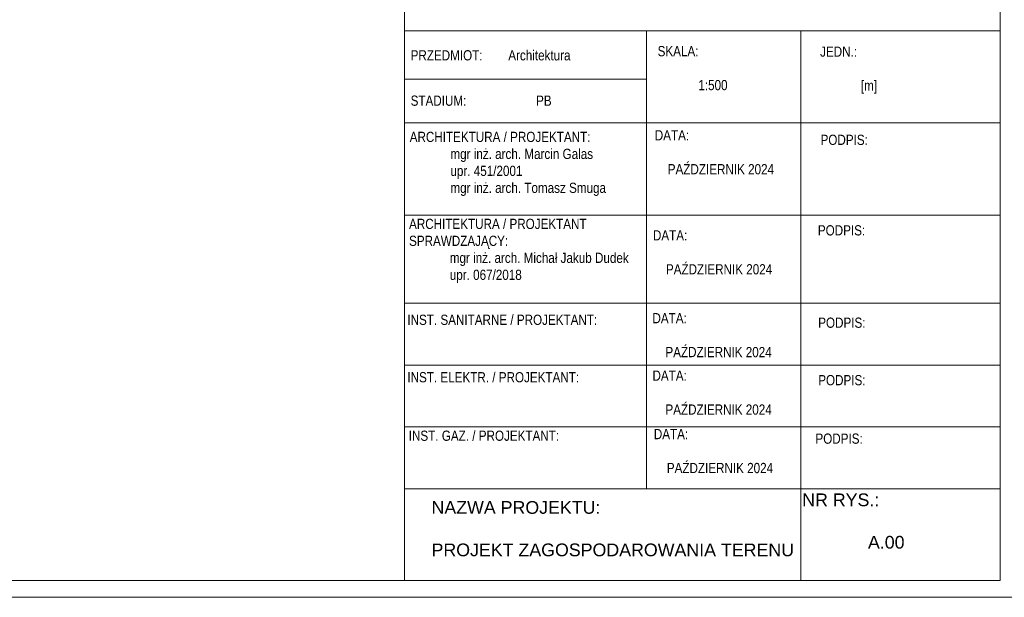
# Model space of a CAD drawing. Header units: millimetres. Extents: x -115268 to 140687, y -37779 to 24471.
# Tile 30 of 256: x 15073 to 21338, y -33533 to -29858. Entities that reach past the tile are written whole.
import ezdxf

# ---------------------------------------------------------------- set-up
doc = ezdxf.new("R2010")
doc.units = ezdxf.units.MM
for name, color, linetype, lineweight in [('A_CIENKA', 7, 'Continuous', 9), ('A_OPIS', 7, 'Continuous', 9), ('A_RAMKA', 7, 'Continuous', 9), ('Layer1', 7, 'Continuous', 9)]:
    doc.layers.add(name, color=color, linetype=linetype, lineweight=lineweight)
doc.styles.add('Arial', font='arial.ttf')

msp = doc.modelspace()

# ---------------------------------------------------------------- linework, layer by layer
at = {"layer": 'A_CIENKA'}
for points in [[(-3581.56564, 1762.16713), (-3581.56564, -33533.24094), (21418.43436, -33533.24094), (21418.43436, 1762.16713)], [(-3475.50504, 1656.10653), (-3475.50504, -33427.18033), (21312.37375, -33427.18033), (21312.37375, 1656.10653)]]:
    msp.add_lwpolyline(points, close=True, dxfattribs=at)
at = {"layer": 'A_RAMKA'}
for p, q in [((17521.85095, -29928.87852), (21312.37375, -29928.87852)), ((19062.00382, -29928.87852), (19062.00382, -32842.33828)), ((19062.00382, -30236.81492), (17521.85095, -30236.81492)), ((17521.85095, -30513.72057), (21312.37375, -30513.72057)), ((17521.85095, -31101.70424), (21312.37375, -31101.70424)), ((17521.85095, -31661.90366), (21312.37375, -31661.90366)), ((17521.85095, -32055.38187), (21312.37375, -32055.38187)), ((17521.85095, -32448.86007), (21312.37375, -32448.86007)), ((17521.85095, -32842.33828), (21312.37375, -32842.33828))]:
    msp.add_line(p, q, dxfattribs=at)
for points in [[(20042.71773, -32842.33828), (20042.71773, -33427.18033), (17521.85095, -33427.18033), (17521.85095, -26626.2768)], [(20042.71773, -29928.87852), (20042.71773, -32842.33828)], [(20042.71773, -32842.33828), (20042.71773, -33427.18033), (17521.85095, -33427.18033)]]:
    msp.add_lwpolyline(points, dxfattribs=at)

# ---------------------------------------------------------------- texts
at = {"layer": 'A_OPIS', "attachment_point": 1, "style": 'Arial'}
for s, insert, char_height, width in [('NR RYS.:\\P^I\\P^I   A.00', (20052.21032, -32872.45322), 80.987081, 2159.655496), ('NAZWA PROJEKTU:\\P\\PPROJEKT ZAGOSPODAROWANIA TERENU', (17693.27303, -32920.94656), 80.9870811, 3593.9281245)]:
    msp.add_mtext(s, dxfattribs=dict(at, insert=insert, char_height=char_height, width=width))
at = {"layer": 'Layer1', "lineweight": 9, "char_height": 64.7896649, "attachment_point": 1}
for s, heights, insert in [('{\\fArial Narrow|b0|i0|c238|p34;PRZEDMIOT: ^I     Architektura}', [0], (17560.29854, -30051.71664)), ('{\\fArial Narrow|b0|i0|c238|p34;SKALA:\\P\\P^I1:500}', [0], (19132.06365, -30025.2306)), ('{\\fArial Narrow|b0|i0|c238|p34;JEDN.:\\P\\P^I[m]}', [0], (20166.08949, -30028.25642)), ('{\\fArial Narrow|b0|i0|c238|p34;STADIUM:^I^I PB}', [0], (17560.29854, -30340.41)), ('\\A1;{\\fArial Narrow|b0|i0|c238|p34;ARCHITEKTURA / PROJEKTANT:\\P^Imgr inż. arch. Marcin Galas\\P^Iupr. 451/2001\\P^Imgr inż. arch. Tomasz Smuga}', [629.60192], (17554.41716, -30571.00924)), ('{\\fArial Narrow|b0|i0|c238|p34;DATA:\\P\\P    PAŹDZIERNIK 2024}', [0], (19114.00894, -30560.57177)), ('{\\fArial Narrow|b0|i0|c238|p34;PODPIS:\\P\\P^I}', [0], (20168.78641, -30589.55703)), ('\\A1;{\\fArial Narrow|b0|i0|c238|p34;ARCHITEKTURA / PROJEKTANT \\PSPRAWDZAJĄCY:\\P^Imgr inż. arch. Michał Jakub Dudek\\P^Iupr. 067/2018\\P^I}', [629.60192], (17550.27376, -31124.41669)), ('{\\fArial Narrow|b0|i0|c238|p34;DATA:\\P\\P    PAŹDZIERNIK 2024}', [0], (19102.16669, -31197.46859)), ('{\\fArial Narrow|b0|i0|c238|p34;PODPIS:\\P\\P^I}', [0], (20151.74659, -31165.59262)), ('\\A1;{\\fArial Narrow|b0|i0|c238|p34;INST. SANITARNE / PROJEKTANT:}', [629.60192], (17539.53241, -31734.79718)), ('{\\fArial Narrow|b0|i0|c238|p34;DATA:\\P\\P    PAŹDZIERNIK 2024}', [0], (19099.12419, -31724.3597)), ('{\\fArial Narrow|b0|i0|c238|p34;PODPIS:\\P\\P^I}', [0], (20153.90166, -31753.34497)), ('\\A1;{\\fArial Narrow|b0|i0|c238|p34;INST. ELEKTR. / PROJEKTANT:}', [629.60192], (17539.6722, -32100.42551)), ('{\\fArial Narrow|b0|i0|c238|p34;DATA:\\P\\P    PAŹDZIERNIK 2024}', [0], (19099.26398, -32089.98804)), ('{\\fArial Narrow|b0|i0|c238|p34;PODPIS:\\P\\P^I}', [0], (20154.04145, -32118.9733)), ('\\A1;{\\fArial Narrow|b0|i0|c238|p34;INST. GAZ. / PROJEKTANT:}', [629.60192], (17548.37768, -32472.57205)), ('{\\fArial Narrow|b0|i0|c238|p34;DATA:\\P\\P    PAŹDZIERNIK 2024}', [0], (19107.96946, -32462.13458)), ('{\\fArial Narrow|b0|i0|c238|p34;PODPIS:\\P\\P^I}', [0], (20136.2202, -32491.11984))]:
    msp.add_mtext_dynamic_manual_height_columns(s, width=2150.6992192, gutter_width=674.89234, heights=heights, dxfattribs=dict(at, insert=insert))

doc.saveas('drawing.dxf')
